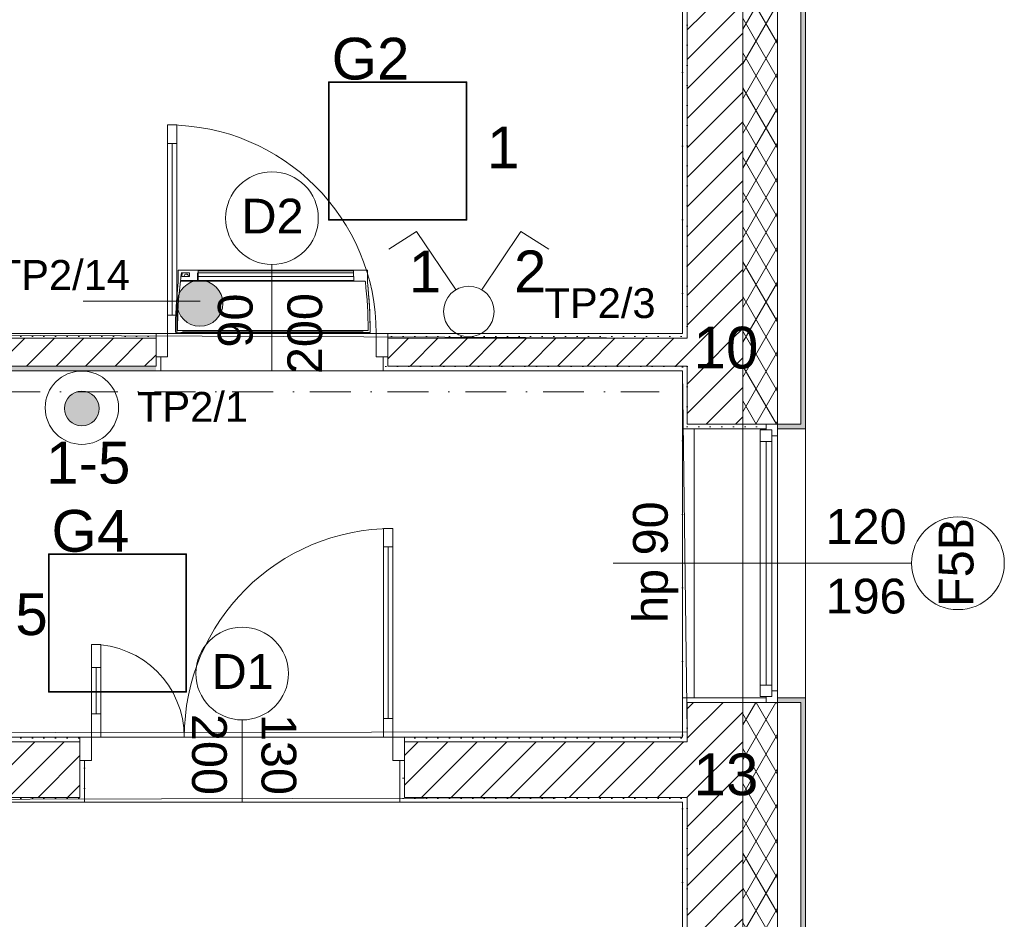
# Model space of a CAD drawing. Header units: millimetres. Extents: x -232602 to -175679, y -119570 to -82350.
# Tile 34 of 36: x -195246 to -190998, y -98512 to -94633. Entities that reach past the tile are written whole.
import ezdxf
from ezdxf.xclip import XClip

# ---------------------------------------------------------------- set-up
doc = ezdxf.new("R2010")
doc.units = ezdxf.units.MM
doc.header["$MEASUREMENT"] = 0
doc.header["$XCLIPFRAME"] = 0
doc.linetypes.add('Kropki i Kreski', pattern=[335.138881, 176.388884, -88.194442, 0, -70.555556])
doc.linetypes.add('Kropkowana', pattern=[317.499995, 0, -317.499995])
doc.layers.add('2D - Rysunki i Obrazki', color=7, linetype='Continuous')
for name, color, linetype, lineweight in [('PT_ELE_4_6_0_Nr_pióra__37', 37, 'Continuous', 18), ('PT_ELE_4_6_0_Nr_pióra__6', 6, 'Continuous', 18), ('PT_ELE_4_6_DLX_BLD0_LUMKEY_IDX_Nr_pióra__7', 7, 'Continuous', 18), ('PT_ELE_4_6_DLX_BLD1_LUM_Nr_pióra__5', 5, 'Continuous', 18), ('PT_ELE_4_6_DLX_BLD1_LUMKEY_IDX_Nr_pióra__3', 3, 'Continuous', 18), ('PT_ELE_4_6_E- Schemat - Szyny L1.L2.L3_Nr_pióra__7', 7, 'Continuous', 18), ('PT_ELE_4_6_Elementy Modelu - Strefy_Nr_pióra__254', 254, 'Continuous', 18), ('PT_ELE_4_6_gniazda el._Nr_pióra__6', 6, 'Continuous', 18), ('PT_ELE_4_6_IS_KLIM_urządzenia_Nr_pióra__33', 33, 'Continuous', 18), ('PT_ELE_4_6_Konstrukcja - Stropy_Nr_pióra__255', 255, 'Continuous', 18), ('PT_ELE_4_6_Konstrukcja - Ściany zew_Nr_pióra__250', 250, 'Continuous', 18), ('PT_ELE_4_6_Konstrukcja - Ściany zew_Nr_pióra__251', 251, 'Continuous', 18), ('PT_ELE_4_6_Konstrukcja - Ściany zew_Nr_pióra__252', 252, 'Continuous', 18), ('PT_ELE_4_6_Konstrukcja - Ściany zew_Nr_pióra__254', 254, 'Continuous', 18), ('PT_ELE_4_6_Konstrukcja - Ściany zew_Nr_pióra__7', 7, 'Continuous', 18), ('PT_ELE_4_6_Oświetlenie_Nr_pióra__6', 6, 'Continuous', 18)]:
    doc.layers.add(name, color=color, linetype=linetype, lineweight=lineweight)
doc.layers.add('PT_ELE_4_6_DLX_BLD1_CONT_Nr_pióra__8', color=7, linetype='Continuous', lineweight=18, true_color=0x969696)
doc.layers.add('PT_ELE_4_6_DLX_BLD1_RESKEY_IDX_Nr_pióra__13', color=7, linetype='Continuous', lineweight=18, true_color=0x707070)
doc.styles.add('STYL_AUTOMATYCZNY_1', font='arial.ttf')
pattern_1 = [(60, (-96416.83, -0.008), (-64.951905, 37.5), []), (120, (-96416.83, -0.008), (64.951905, 37.5), [])]
pattern_2 = [(0, (-96416.83, -0.008), (0, 86.60254), [0, -50]), (0, (-96391.83, 43.29), (0, 86.60254), [0, -50])]
pattern_3 = [(45, (-96416.83, -0.008), (-63.63961, 63.63961), [])]

# ---------------------------------------------------------------- blocks, each defined once
blk = doc.blocks.new('Rysunek_1_6', base_point=(-200661.4, -99449.8))
at = {"layer": 'PT_ELE_4_6_0_Nr_pióra__6', "linetype": 'Continuous', "lineweight": 18}
blk.add_hatch(color=6, dxfattribs=at).paths.add_polyline_path([(-194902.9, -96309.3, 1), (-195053.4, -96309.3, 1)])
at = {"layer": 'PT_ELE_4_6_gniazda el._Nr_pióra__6', "linetype": 'Continuous', "lineweight": 18}
blk.add_hatch(color=6, dxfattribs=at).paths.add_polyline_path([(-194370, -95856.2, 1), (-194567.6, -95856.2, 1)])
at = {"layer": 'PT_ELE_4_6_Konstrukcja - Ściany zew_Nr_pióra__252', "linetype": 'Continuous', "lineweight": 18}
h = blk.add_hatch(dxfattribs=at)
h.set_pattern_fill('IZOLACJA_MIĘKKA_0006', color=252, style=0, pattern_type=2)
h.set_pattern_definition(pattern_1)
h.paths.add_polyline_path([(-191976.3, -91246.6), (-192126.3, -91246.6), (-192126.3, -96376.8), (-191976.3, -96376.8)])
h = blk.add_hatch(dxfattribs=at)
h.set_pattern_fill('TYNK_0006', color=252, style=0, pattern_type=2)
h.set_pattern_definition(pattern_2)
h.paths.add_polyline_path([(-192386.3, -92006.6), (-192386.3, -95986.6), (-192366.3, -95986.6), (-192366.3, -92006.6)])
h = blk.add_hatch(dxfattribs=at)
h.set_pattern_fill('BLOCZKI_CERAMICZNE_0006', color=252, style=0, pattern_type=2)
h.set_pattern_definition(pattern_3)
h.paths.add_polyline_path([(-192366.3, -91986.6), (-192366.3, -96006.6), (-192126.3, -96006.6), (-192126.3, -91986.6)])
h = blk.add_hatch(dxfattribs=at)
h.set_pattern_fill('BLOCZKI_CERAMICZNE_0006', color=252, style=0, pattern_type=2)
h.set_pattern_definition(pattern_3)
h.paths.add_polyline_path([(-200286.8, -96126.6), (-194657.9, -96126.6), (-194657.9, -96006.6), (-200286.8, -96006.6)])
h = blk.add_hatch(dxfattribs=at)
h.set_pattern_fill('TYNK_0006', color=252, style=0, pattern_type=2)
h.set_pattern_definition(pattern_2)
h.paths.add_polyline_path([(-194657.9, -95986.6), (-197248.8, -95986.6), (-197248.8, -96006.6), (-194657.9, -96006.6)])
h = blk.add_hatch(dxfattribs=at)
h.set_pattern_fill('TYNK_0006', color=252, style=0, pattern_type=2)
h.set_pattern_definition(pattern_2)
h.paths.add_polyline_path([(-193657.9, -96006.6), (-192386.3, -96006.6), (-192386.3, -95986.6), (-193657.9, -95986.6)])
h = blk.add_hatch(dxfattribs=at)
h.set_pattern_fill('BLOCZKI_CERAMICZNE_0006', color=252, style=0, pattern_type=2)
h.set_pattern_definition(pattern_3)
h.paths.add_polyline_path([(-193657.9, -96006.6), (-193657.9, -96126.6), (-192386.3, -96126.6), (-192386.3, -96006.6)])
h = blk.add_hatch(dxfattribs=at)
h.set_pattern_fill('TYNK_0006', color=252, style=0, pattern_type=2)
h.set_pattern_definition(pattern_2)
h.paths.add_polyline_path([(-192386.3, -95986.6), (-192386.3, -96006.6), (-192366.3, -96006.6), (-192366.3, -95986.6)])
h = blk.add_hatch(dxfattribs=at)
h.set_pattern_fill('BLOCZKI_CERAMICZNE_0006', color=252, style=0, pattern_type=2)
h.set_pattern_definition(pattern_3)
h.paths.add_polyline_path([(-192386.3, -96006.6), (-192386.3, -96126.6), (-192366.3, -96126.6), (-192366.3, -96006.6)])
h = blk.add_hatch(dxfattribs=at)
h.set_pattern_fill('BLOCZKI_CERAMICZNE_0006', color=252, style=0, pattern_type=2)
h.set_pattern_definition(pattern_3)
h.paths.add_polyline_path([(-192366.3, -96006.6), (-192366.3, -96126.6), (-192126.3, -96126.6), (-192126.3, -96006.6)])
h = blk.add_hatch(dxfattribs=at)
h.set_pattern_fill('TYNK_0006', color=252, style=0, pattern_type=2)
h.set_pattern_definition(pattern_2)
h.paths.add_polyline_path([(-194637.9, -96086.6), (-194657.9, -96086.6), (-194657.9, -96146.6), (-194637.9, -96146.6)])
h = blk.add_hatch(dxfattribs=at)
h.set_pattern_fill('TYNK_0006', color=252, style=0, pattern_type=2)
h.set_pattern_definition(pattern_2)
h.paths.add_polyline_path([(-193677.9, -96086.6), (-193677.9, -96146.6), (-193657.9, -96146.6), (-193657.9, -96086.6)])
h = blk.add_hatch(dxfattribs=at)
h.set_pattern_fill('TYNK_0006', color=252, style=0, pattern_type=2)
h.set_pattern_definition(pattern_2)
h.paths.add_polyline_path([(-200286.8, -96126.6), (-200286.8, -96146.6), (-194657.9, -96146.6), (-194657.9, -96126.6)])
h = blk.add_hatch(dxfattribs=at)
h.set_pattern_fill('TYNK_0006', color=252, style=0, pattern_type=2)
h.set_pattern_definition(pattern_2)
h.paths.add_polyline_path([(-193657.9, -96126.6), (-193657.9, -96146.6), (-192386.3, -96146.6), (-192386.3, -96126.6)])
h = blk.add_hatch(dxfattribs=at)
h.set_pattern_fill('TYNK_0006', color=252, style=0, pattern_type=2)
h.set_pattern_definition(pattern_2)
h.paths.add_polyline_path([(-192386.3, -96126.6), (-192386.3, -96146.6), (-192366.3, -96146.6), (-192366.3, -96126.6)])
h = blk.add_hatch(dxfattribs=at)
h.set_pattern_fill('BLOCZKI_CERAMICZNE_0006', color=252, style=0, pattern_type=2)
h.set_pattern_definition(pattern_3)
h.paths.add_polyline_path([(-192366.3, -96126.6), (-192366.3, -96376.8), (-192126.3, -96376.8), (-192126.3, -96126.6)])
h = blk.add_hatch(dxfattribs=at)
h.set_pattern_fill('TYNK_0006', color=252, style=0, pattern_type=2)
h.set_pattern_definition(pattern_2)
h.paths.add_polyline_path([(-192366.3, -96146.6), (-192386.3, -96146.6), (-192386.3, -96376.8), (-192366.3, -96376.8)])
h = blk.add_hatch(dxfattribs=at)
h.set_pattern_fill('TYNK_0006', color=252, style=0, pattern_type=2)
h.set_pattern_definition(pattern_2)
h.paths.add_polyline_path([(-192386.3, -96376.8), (-192386.3, -96396.8), (-192026.3, -96396.8), (-192026.3, -96376.8)])
h = blk.add_hatch(dxfattribs=at)
h.set_pattern_fill('TYNK_0006', color=252, style=0, pattern_type=2)
h.set_pattern_definition(pattern_2)
h.paths.add_polyline_path([(-192026.3, -97556.8), (-192386.3, -97556.8), (-192386.3, -97576.8), (-192026.3, -97576.8)])
h = blk.add_hatch(dxfattribs=at)
h.set_pattern_fill('TYNK_0006', color=252, style=0, pattern_type=2)
h.set_pattern_definition(pattern_2)
h.paths.add_polyline_path([(-192386.3, -97726.6), (-192366.3, -97726.6), (-192366.3, -97576.8), (-192386.3, -97576.8)])
h = blk.add_hatch(dxfattribs=at)
h.set_pattern_fill('BLOCZKI_CERAMICZNE_0006', color=252, style=0, pattern_type=2)
h.set_pattern_definition(pattern_3)
h.paths.add_polyline_path([(-192366.3, -97746.6), (-192126.3, -97746.6), (-192126.3, -97576.8), (-192366.3, -97576.8)])
h = blk.add_hatch(dxfattribs=at)
h.set_pattern_fill('IZOLACJA_MIĘKKA_0006', color=252, style=0, pattern_type=2)
h.set_pattern_definition(pattern_1)
h.paths.add_polyline_path([(-192126.3, -97576.8), (-192126.3, -99876.6), (-191976.3, -99876.6), (-191976.3, -97576.8)])
h = blk.add_hatch(dxfattribs=at)
h.set_pattern_fill('TYNK_0006', color=252, style=0, pattern_type=2)
h.set_pattern_definition(pattern_2)
h.paths.add_polyline_path([(-194986.3, -97726.6), (-199406.3, -97726.6), (-199406.3, -97746.6), (-194986.3, -97746.6)])
h = blk.add_hatch(dxfattribs=at)
h.set_pattern_fill('BLOCZKI_CERAMICZNE_0006', color=252, style=0, pattern_type=2)
h.set_pattern_definition(pattern_3)
h.paths.add_polyline_path([(-199406.3, -97986.6), (-194986.3, -97986.6), (-194986.3, -97746.6), (-199406.3, -97746.6)])
h = blk.add_hatch(dxfattribs=at)
h.set_pattern_fill('TYNK_0006', color=252, style=0, pattern_type=2)
h.set_pattern_definition(pattern_2)
h.paths.add_polyline_path([(-193586.3, -97746.6), (-192386.3, -97746.6), (-192386.3, -97726.6), (-193586.3, -97726.6)])
h = blk.add_hatch(dxfattribs=at)
h.set_pattern_fill('BLOCZKI_CERAMICZNE_0006', color=252, style=0, pattern_type=2)
h.set_pattern_definition(pattern_3)
h.paths.add_polyline_path([(-192386.3, -97746.6), (-193586.3, -97746.6), (-193586.3, -97986.6), (-192386.3, -97986.6)])
h = blk.add_hatch(dxfattribs=at)
h.set_pattern_fill('TYNK_0006', color=252, style=0, pattern_type=2)
h.set_pattern_definition(pattern_2)
h.paths.add_polyline_path([(-192386.3, -97726.6), (-192386.3, -97746.6), (-192366.3, -97746.6), (-192366.3, -97726.6)])
h = blk.add_hatch(dxfattribs=at)
h.set_pattern_fill('BLOCZKI_CERAMICZNE_0006', color=252, style=0, pattern_type=2)
h.set_pattern_definition(pattern_3)
h.paths.add_polyline_path([(-192386.3, -97746.6), (-192386.3, -97986.6), (-192366.3, -97986.6), (-192366.3, -97746.6)])
h = blk.add_hatch(dxfattribs=at)
h.set_pattern_fill('BLOCZKI_CERAMICZNE_0006', color=252, style=0, pattern_type=2)
h.set_pattern_definition(pattern_3)
h.paths.add_polyline_path([(-192366.3, -97746.6), (-192366.3, -97986.6), (-192126.3, -97986.6), (-192126.3, -97746.6)])
h = blk.add_hatch(dxfattribs=at)
h.set_pattern_fill('TYNK_0006', color=252, style=0, pattern_type=2)
h.set_pattern_definition(pattern_2)
h.paths.add_polyline_path([(-194966.3, -97826.6), (-194986.3, -97826.6), (-194986.3, -98006.6), (-194966.3, -98006.6)])
h = blk.add_hatch(dxfattribs=at)
h.set_pattern_fill('TYNK_0006', color=252, style=0, pattern_type=2)
h.set_pattern_definition(pattern_2)
h.paths.add_polyline_path([(-193606.3, -97826.6), (-193606.3, -98006.6), (-193586.3, -98006.6), (-193586.3, -97826.6)])
h = blk.add_hatch(dxfattribs=at)
h.set_pattern_fill('TYNK_0006', color=252, style=0, pattern_type=2)
h.set_pattern_definition(pattern_2)
h.paths.add_polyline_path([(-199406.3, -97986.6), (-199406.3, -98006.6), (-194986.3, -98006.6), (-194986.3, -97986.6)])
h = blk.add_hatch(dxfattribs=at)
h.set_pattern_fill('TYNK_0006', color=252, style=0, pattern_type=2)
h.set_pattern_definition(pattern_2)
h.paths.add_polyline_path([(-193586.3, -97986.6), (-193586.3, -98006.6), (-192386.3, -98006.6), (-192386.3, -97986.6)])
h = blk.add_hatch(dxfattribs=at)
h.set_pattern_fill('TYNK_0006', color=252, style=0, pattern_type=2)
h.set_pattern_definition(pattern_2)
h.paths.add_polyline_path([(-192386.3, -97986.6), (-192386.3, -98006.6), (-192366.3, -98006.6), (-192366.3, -97986.6)])
h = blk.add_hatch(dxfattribs=at)
h.set_pattern_fill('BLOCZKI_CERAMICZNE_0006', color=252, style=0, pattern_type=2)
h.set_pattern_definition(pattern_3)
h.paths.add_polyline_path([(-192366.3, -97986.6), (-192366.3, -99876.6), (-192126.3, -99876.6), (-192126.3, -97986.6)])
h = blk.add_hatch(dxfattribs=at)
h.set_pattern_fill('TYNK_0006', color=252, style=0, pattern_type=2)
h.set_pattern_definition(pattern_2)
h.paths.add_polyline_path([(-192386.3, -98006.6), (-192386.3, -99876.6), (-192366.3, -99876.6), (-192366.3, -98006.6)])
at = {"layer": 'PT_ELE_4_6_Konstrukcja - Ściany zew_Nr_pióra__254', "linetype": 'Continuous', "lineweight": 18}
for points in [[(-191876.3, -90996.6), (-191876.3, -96376.8), (-191856.3, -96376.8), (-191856.3, -90996.6)], [(-191856.3, -96376.8), (-191976.3, -96376.8), (-191976.3, -96396.8), (-191856.3, -96396.8)], [(-191976.3, -97556.8), (-191976.3, -97576.8), (-191856.3, -97576.8), (-191856.3, -97556.8)], [(-191876.3, -97576.8), (-191876.3, -99876.6), (-191856.3, -99876.6), (-191856.3, -97576.8)]]:
    blk.add_hatch(color=254, dxfattribs=at).paths.add_polyline_path(points)
at = {"layer": 'PT_ELE_4_6_0_Nr_pióra__37', "color": 37, "linetype": 'Kropki i Kreski', "lineweight": 18}
blk.add_line((-216119.8, -96236.8), (-192486.6, -96236.8), dxfattribs=at)
at = {"layer": 'PT_ELE_4_6_0_Nr_pióra__6', "color": 6, "linetype": 'Continuous', "lineweight": 18}
for centre, radius in [((-194978.1, -96306), 158.2), ((-194978.2, -96309.3), 75.2)]:
    blk.add_circle(centre, radius, dxfattribs=at)
at = {"layer": 'PT_ELE_4_6_DLX_BLD1_CONT_Nr_pióra__8', "color": 252, "linetype": 'Continuous', "lineweight": 18, "true_color": 0x969696, "flags": 128}
for points in [[(-192126.3, -103676.6), (-192126.3, -91246.6)], [(-192366.3, -96006.6), (-192366.3, -92006.6)], [(-197248.8, -95986.5), (-192366.3, -96006.6)], [(-192386.3, -96146.6), (-214166.3, -96146.6)], [(-192366.3, -97704.2), (-192386.3, -96146.6)], [(-214166.3, -97726.6), (-192366.3, -97704.2)], [(-192366.3, -97986.6), (-202006.3, -98010.6)], [(-192366.3, -102846.6), (-192366.3, -97986.6)]]:
    blk.add_lwpolyline(points, dxfattribs=at)
at = {"layer": 'PT_ELE_4_6_DLX_BLD1_LUM_Nr_pióra__5', "color": 5, "linetype": 'Continuous', "lineweight": 18, "flags": 128}
for points in [[(-193913.6, -95496.6), (-193913.6, -94900.6)], [(-193913.6, -94900.6), (-193913.6, -95496.6)], [(-193913.6, -94900.6), (-193317.6, -94900.6)], [(-193317.6, -94900.6), (-193913.6, -94900.6)], [(-193317.6, -94900.6), (-193913.6, -94900.6)], [(-193913.6, -94900.6), (-193913.6, -95496.6)], [(-193913.6, -95496.6), (-193913.6, -94900.6)], [(-193913.6, -94900.6), (-193317.6, -94900.6)], [(-193320.1, -94903.1), (-193911.1, -94903.1)], [(-193911.1, -94903.1), (-193911.1, -95494.1)], [(-193911.1, -94903.1), (-193320.1, -94903.1)], [(-193911.1, -95494.1), (-193911.1, -94903.1)], [(-193320.1, -95494.1), (-193320.1, -94903.1)], [(-193320.1, -94903.1), (-193320.1, -95494.1)], [(-193317.6, -94900.6), (-193317.6, -95496.6)], [(-193317.6, -95496.6), (-193317.6, -94900.6)], [(-193317.6, -95496.6), (-193317.6, -94900.6)], [(-193317.6, -94900.6), (-193317.6, -95496.6)], [(-193317.6, -95496.6), (-193913.6, -95496.6)], [(-193913.6, -95496.6), (-193317.6, -95496.6)], [(-193913.6, -95496.6), (-193317.6, -95496.6)], [(-193317.6, -95496.6), (-193913.6, -95496.6)], [(-193911.1, -95494.1), (-193320.1, -95494.1)], [(-193320.1, -95494.1), (-193911.1, -95494.1)], [(-195122.3, -97532.6), (-195122.3, -96936.6)], [(-195122.3, -96936.6), (-195122.3, -97532.6)], [(-195122.3, -96936.6), (-194526.3, -96936.6)], [(-194526.3, -96936.6), (-195122.3, -96936.6)], [(-194526.3, -96936.6), (-195122.3, -96936.6)], [(-195122.3, -96936.6), (-195122.3, -97532.6)], [(-195122.3, -97532.6), (-195122.3, -96936.6)], [(-195122.3, -96936.6), (-194526.3, -96936.6)], [(-194528.8, -96939.1), (-195119.8, -96939.1)], [(-195119.8, -96939.1), (-195119.8, -97530.1)], [(-195119.8, -96939.1), (-194528.8, -96939.1)], [(-195119.8, -97530.1), (-195119.8, -96939.1)], [(-194528.8, -97530.1), (-194528.8, -96939.1)], [(-194528.8, -96939.1), (-194528.8, -97530.1)], [(-194526.3, -96936.6), (-194526.3, -97532.6)], [(-194526.3, -97532.6), (-194526.3, -96936.6)], [(-194526.3, -97532.6), (-194526.3, -96936.6)], [(-194526.3, -96936.6), (-194526.3, -97532.6)], [(-194526.3, -97532.6), (-195122.3, -97532.6)], [(-195122.3, -97532.6), (-194526.3, -97532.6)], [(-195122.3, -97532.6), (-194526.3, -97532.6)], [(-194526.3, -97532.6), (-195122.3, -97532.6)], [(-195119.8, -97530.1), (-194528.8, -97530.1)], [(-194528.8, -97530.1), (-195119.8, -97530.1)]]:
    blk.add_lwpolyline(points, dxfattribs=at)
at = {"layer": 'PT_ELE_4_6_Elementy Modelu - Strefy_Nr_pióra__254', "color": 254, "linetype": 'Continuous', "lineweight": 18, "flags": 128}
for points in [[(-197248.8, -92006.6), (-197248.8, -95986.6), (-192386.3, -95986.6), (-192386.3, -92006.6)], [(-206875, -97726.6), (-202006.3, -97726.6), (-192386.3, -97726.6), (-192386.3, -96146.6), (-207846.3, -96146.6), (-210623.2, -96146.6), (-210623.2, -96206.6), (-211423.2, -96206.6), (-211423.2, -96146.6), (-214666.3, -96146.6), (-214666.3, -97726.6)], [(-202006.3, -102826.6), (-201086.3, -102826.6), (-192386.3, -102826.6), (-192386.3, -98006.6), (-202006.3, -98006.6)]]:
    blk.add_lwpolyline(points, close=True, dxfattribs=at)
at = {"layer": 'PT_ELE_4_6_gniazda el._Nr_pióra__6', "color": 6, "linetype": 'Continuous', "lineweight": 18}
blk.add_line((-194467.4, -95846.3), (-194972.7, -95846.3), dxfattribs=at)
blk.add_circle((-194468.8, -95856.2), 98.8, dxfattribs=at)
at = {"layer": 'PT_ELE_4_6_IS_KLIM_urządzenia_Nr_pióra__33', "color": 33, "linetype": 'Continuous', "lineweight": 18}
for p, q in [((-194562.5, -95766.1), (-194562.5, -95713.3)), ((-194562.5, -95713.3), (-194445.2, -95713.3)), ((-194547.2, -95740.8), (-194545.2, -95723.7)), ((-194513.3, -95740.8), (-194547.2, -95740.8)), ((-194545.2, -95723.7), (-194513.3, -95723.7)), ((-194513.3, -95740.8), (-194513.3, -95723.7)), ((-194479.3, -95758.1), (-194479.5, -95724.3)), ((-193805.7, -95715.2), (-194476.2, -95715.2)), ((-194476.2, -95715.2), (-194476.2, -95723.8)), ((-194476.2, -95740.4), (-194476.2, -95725)), ((-194476.2, -95758.1), (-194476.2, -95740.4)), ((-193805.4, -95724.8), (-194476, -95724.8)), ((-193805.4, -95740.3), (-194476, -95740.3)), ((-194453.2, -95713.3), (-193968.3, -95713.3)), ((-194020.7, -95713.3), (-193746, -95713.3)), ((-193805.7, -95723.2), (-193805.7, -95715.2)), ((-193805.4, -95740.3), (-193805.4, -95724.8)), ((-193805.2, -95758.1), (-193805.2, -95740.4)), ((-193746, -95765.9), (-193746, -95713.3)), ((-193755.2, -95759.8), (-194553.2, -95759.8)), ((-194551.6, -95758.1), (-194479.3, -95758.1)), ((-194476.2, -95758.1), (-193805.2, -95758.1)), ((-194574.2, -95980.9), (-194551.5, -95981.3)), ((-194565.7, -95972.6), (-193742.8, -95972.6)), ((-194551.5, -95981.3), (-193734.2, -95981.3)), ((-194544.6, -95975.4), (-193763.9, -95975.4))]:
    blk.add_line(p, q, dxfattribs=at)
for centre, radius, start, end in [((-192599.4, -95981.3), 1965.9, 172.4607, 173.4814), ((-194527.3, -95739), 8.95, 11.6168, 170.4033), ((-192598.3, -95981.3), 1975.9, 173.7426, 179.99), ((-192598.3, -95981.3), 1967.4, 173.5357, 179.7479), ((-195710.2, -95981.3), 1967.4, 6.3826, 6.4643), ((-195710.2, -95981.3), 1967.4, 0.2521, 6.3826), ((-195710.2, -95981.3), 1975.9, 0.3493, 6.2573), ((-195710.2, -95981.3), 1975.9, 359.9984, 6.2573), ((-192598.3, -95981.3), 1975.9, 179.6507, 179.6757), ((-192598.3, -95981.3), 1975.9, 179.6757, 179.99), ((-195710.2, -95981.3), 1975.9, 0.3243, 0.3493)]:
    blk.add_arc(centre, radius, start, end, dxfattribs=at)
at = {"layer": 'PT_ELE_4_6_Konstrukcja - Stropy_Nr_pióra__255', "color": 255, "linetype": 'Kropkowana', "lineweight": 18, "flags": 128}
blk.add_lwpolyline([(-192386.3, -92006.6), (-218206.3, -92006.6), (-218206.3, -102826.6), (-208326.3, -102826.6), (-208326.3, -100086.6), (-203885.8, -100086.6), (-203885.8, -102826.6), (-192386.3, -102826.6)], close=True, dxfattribs=at)
at = {"layer": 'PT_ELE_4_6_Konstrukcja - Ściany zew_Nr_pióra__251', "color": 251, "linetype": 'Continuous', "lineweight": 18}
for p, q in [((-194157.9, -95688.6), (-194157.9, -96146.6)), ((-191398.1, -96976.8), (-192686.3, -96976.8)), ((-194286.3, -97652.3), (-194286.3, -98006.6))]:
    blk.add_line(p, q, dxfattribs=at)
at = {"layer": 'PT_ELE_4_6_Konstrukcja - Ściany zew_Nr_pióra__251', "color": 251, "linetype": 'Continuous', "lineweight": 18, "flags": 128}
for points in [[(-193957.9, -95488.6, 1), (-194357.9, -95488.6, 1)], [(-191198.1, -97176.8, 1), (-191198.1, -96776.8, 1)], [(-194086.3, -97452.3, 1), (-194486.3, -97452.3, 1)]]:
    blk.add_lwpolyline(points, format="xyb", close=True, dxfattribs=at)
at = {"layer": 'PT_ELE_4_6_Konstrukcja - Ściany zew_Nr_pióra__7', "color": 7, "linetype": 'Continuous', "lineweight": 18}
for p, q in [((-191876.3, -96376.8), (-191876.3, -91096.6)), ((-191976.3, -96376.8), (-191976.3, -91246.6)), ((-192366.3, -91986.6), (-192366.3, -96006.6)), ((-192126.3, -96006.6), (-192126.3, -91986.6)), ((-194607.9, -95086.6), (-194607.9, -95166.6)), ((-194567.9, -95086.6), (-194607.9, -95086.6)), ((-194567.9, -95166.6), (-194567.9, -95086.6)), ((-194607.9, -95166.6), (-194567.9, -95166.6)), ((-194587.9, -95166.6), (-194587.9, -95906.6)), ((-194567.9, -95906.6), (-194607.9, -95906.6)), ((-194607.9, -95906.6), (-194607.9, -95986.6)), ((-194567.9, -95986.6), (-194567.9, -95906.6)), ((-194657.9, -96006.6), (-197248.8, -96006.6)), ((-194657.9, -95986.6), (-194657.9, -96006.6)), ((-194657.9, -96086.6), (-194657.9, -95986.6)), ((-194657.9, -95986.6), (-194607.9, -95986.6)), ((-194657.9, -95986.6), (-194657.9, -96006.6)), ((-194657.9, -95986.6), (-194657.9, -96006.6)), ((-194657.9, -96006.6), (-194657.9, -96086.6)), ((-194657.9, -96006.6), (-194657.9, -96086.6)), ((-194657.9, -96006.6), (-194657.9, -96086.6)), ((-194607.9, -95986.6), (-194607.9, -96086.6)), ((-194607.9, -95986.6), (-194567.9, -95986.6)), ((-193707.9, -96086.6), (-193707.9, -95986.6)), ((-193707.9, -95986.6), (-193657.9, -95986.6)), ((-193657.9, -95986.6), (-193657.9, -96006.6)), ((-193657.9, -95986.6), (-193657.9, -96086.6)), ((-193657.9, -95986.6), (-193657.9, -96006.6)), ((-193657.9, -95986.6), (-193657.9, -96006.6)), ((-192386.3, -96006.6), (-193657.9, -96006.6)), ((-193657.9, -96006.6), (-193657.9, -96086.6)), ((-193657.9, -96006.6), (-193657.9, -96086.6)), ((-193657.9, -96006.6), (-193657.9, -96086.6)), ((-192366.3, -96006.6), (-192386.3, -96006.6)), ((-192366.3, -96006.6), (-192386.3, -96006.6)), ((-192126.3, -96126.6), (-192126.3, -96006.6)), ((-194657.9, -96086.6), (-194637.9, -96086.6)), ((-194657.9, -96126.6), (-194657.9, -96086.6)), ((-194607.9, -96086.6), (-194657.9, -96086.6)), ((-194637.9, -96086.6), (-194637.9, -96146.6)), ((-194637.9, -96086.6), (-194637.9, -96146.6)), ((-193657.9, -96086.6), (-193707.9, -96086.6)), ((-193677.9, -96086.6), (-193677.9, -96146.6)), ((-193657.9, -96086.6), (-193677.9, -96086.6)), ((-193677.9, -96086.6), (-193677.9, -96146.6)), ((-193657.9, -96126.6), (-193657.9, -96086.6)), ((-200286.8, -96126.6), (-194657.9, -96126.6)), ((-193657.9, -96126.6), (-192386.3, -96126.6)), ((-192386.3, -96126.6), (-192366.3, -96126.6)), ((-192386.3, -96126.6), (-192366.3, -96126.6)), ((-192366.3, -96126.6), (-192366.3, -96376.8)), ((-192126.3, -96376.8), (-192126.3, -96126.6)), ((-194657.9, -96146.6), (-194637.9, -96146.6)), ((-194657.9, -96146.6), (-194637.9, -96146.6)), ((-193657.9, -96146.6), (-193677.9, -96146.6)), ((-193657.9, -96146.6), (-193677.9, -96146.6)), ((-192386.3, -96376.8), (-192386.3, -96396.8)), ((-192386.3, -96376.8), (-192386.3, -96396.8)), ((-192366.3, -96376.8), (-192026.3, -96376.8)), ((-192026.3, -96376.8), (-192026.3, -96396.8)), ((-191976.3, -96376.8), (-192026.3, -96376.8)), ((-192026.3, -96401.8), (-192026.3, -96376.8)), ((-191976.3, -96376.8), (-192026.3, -96376.8)), ((-191976.3, -96376.8), (-192026.3, -96376.8)), ((-191976.3, -96376.8), (-191976.3, -96396.8)), ((-191876.3, -96376.8), (-191976.3, -96376.8)), ((-191976.3, -96376.8), (-191976.3, -96426.8)), ((-191856.3, -96376.8), (-191856.3, -96396.8)), ((-191856.3, -96376.8), (-191856.3, -96396.8)), ((-192026.3, -96396.8), (-192386.3, -96396.8)), ((-192026.3, -96396.8), (-192386.3, -96396.8)), ((-192336.3, -97556.8), (-192336.3, -96396.8)), ((-192051.3, -96451.8), (-192051.3, -96401.8)), ((-192051.3, -96401.8), (-192001.3, -96401.8)), ((-192001.3, -96401.8), (-192026.3, -96401.8)), ((-192001.3, -96426.8), (-192001.3, -96401.8)), ((-192001.3, -96401.8), (-192001.3, -96451.8)), ((-191976.3, -96426.8), (-192001.3, -96426.8)), ((-191976.3, -96396.8), (-191856.3, -96396.8)), ((-191976.3, -96396.8), (-191856.3, -96396.8)), ((-191976.3, -96426.8), (-191976.3, -97526.8)), ((-191856.3, -97556.8), (-191856.3, -96396.8)), ((-192051.3, -97501.8), (-192051.3, -96451.8)), ((-192001.3, -96451.8), (-192051.3, -96451.8)), ((-192051.3, -97501.8), (-192051.3, -96451.8)), ((-192026.3, -97501.8), (-192026.3, -96451.8)), ((-192001.3, -96451.8), (-192001.3, -97501.8)), ((-193676.3, -96906.6), (-193676.3, -96826.6)), ((-193676.3, -96826.6), (-193636.3, -96826.6)), ((-193636.3, -96826.6), (-193636.3, -96906.6)), ((-193636.3, -96906.6), (-193676.3, -96906.6)), ((-193656.3, -96906.6), (-193656.3, -97646.6)), ((-194936.3, -97326.6), (-194936.3, -97426.6)), ((-194896.3, -97326.6), (-194936.3, -97326.6)), ((-194896.3, -97426.6), (-194896.3, -97326.6)), ((-194936.3, -97426.6), (-194896.3, -97426.6)), ((-194916.3, -97426.6), (-194916.3, -97626.6)), ((-192051.3, -97551.8), (-192051.3, -97501.8)), ((-192051.3, -97501.8), (-192001.3, -97501.8)), ((-192001.3, -97501.8), (-192001.3, -97551.8)), ((-192001.3, -97551.8), (-192001.3, -97526.8)), ((-192001.3, -97526.8), (-191976.3, -97526.8)), ((-191976.3, -97526.8), (-191976.3, -97576.8)), ((-192026.3, -97556.8), (-192386.3, -97556.8)), ((-192386.3, -97576.8), (-192386.3, -97556.8)), ((-192386.3, -97576.8), (-192386.3, -97556.8)), ((-192026.3, -97556.8), (-192386.3, -97556.8)), ((-192366.3, -97576.8), (-192366.3, -97746.6)), ((-192366.3, -97576.8), (-192026.3, -97576.8)), ((-192126.3, -97746.6), (-192126.3, -97576.8)), ((-192001.3, -97551.8), (-192051.3, -97551.8)), ((-192026.3, -97576.8), (-192026.3, -97551.8)), ((-192026.3, -97551.8), (-192001.3, -97551.8)), ((-192026.3, -97576.8), (-192026.3, -97556.8)), ((-191976.3, -97576.8), (-192026.3, -97576.8)), ((-191976.3, -97576.8), (-192026.3, -97576.8)), ((-191976.3, -97576.8), (-192026.3, -97576.8)), ((-191976.3, -97556.8), (-191856.3, -97556.8)), ((-191976.3, -97576.8), (-191976.3, -97556.8)), ((-191976.3, -97556.8), (-191856.3, -97556.8)), ((-191976.3, -99876.6), (-191976.3, -97576.8)), ((-191876.3, -97576.8), (-191976.3, -97576.8)), ((-191876.3, -99876.6), (-191876.3, -97576.8)), ((-191856.3, -97576.8), (-191856.3, -97556.8)), ((-191856.3, -97576.8), (-191856.3, -97556.8)), ((-194896.3, -97626.6), (-194936.3, -97626.6)), ((-194936.3, -97626.6), (-194936.3, -97726.6)), ((-194896.3, -97726.6), (-194896.3, -97626.6)), ((-193676.3, -97726.6), (-193676.3, -97646.6)), ((-193676.3, -97646.6), (-193636.3, -97646.6)), ((-193636.3, -97646.6), (-193636.3, -97726.6)), ((-194986.3, -97746.6), (-199406.3, -97746.6)), ((-194986.3, -97726.6), (-194986.3, -97746.6)), ((-194936.3, -97726.6), (-194986.3, -97726.6)), ((-194986.3, -97726.6), (-194986.3, -97826.6)), ((-194986.3, -97726.6), (-194986.3, -97746.6)), ((-194986.3, -97726.6), (-194986.3, -97746.6)), ((-194986.3, -97746.6), (-194986.3, -97826.6)), ((-194986.3, -97746.6), (-194986.3, -97826.6)), ((-194986.3, -97746.6), (-194986.3, -97826.6)), ((-194936.3, -97826.6), (-194936.3, -97726.6)), ((-194936.3, -97726.6), (-194896.3, -97726.6)), ((-193636.3, -97726.6), (-193676.3, -97726.6)), ((-193586.3, -97726.6), (-193636.3, -97726.6)), ((-193636.3, -97726.6), (-193636.3, -97826.6)), ((-193586.3, -97726.6), (-193586.3, -97746.6)), ((-193586.3, -97826.6), (-193586.3, -97726.6)), ((-193586.3, -97726.6), (-193586.3, -97746.6)), ((-193586.3, -97726.6), (-193586.3, -97746.6)), ((-192386.3, -97746.6), (-193586.3, -97746.6)), ((-193586.3, -97746.6), (-193586.3, -97826.6)), ((-193586.3, -97746.6), (-193586.3, -97826.6)), ((-193586.3, -97746.6), (-193586.3, -97826.6)), ((-192366.3, -97746.6), (-192386.3, -97746.6)), ((-192366.3, -97746.6), (-192386.3, -97746.6)), ((-192126.3, -97986.6), (-192126.3, -97746.6)), ((-194986.3, -97826.6), (-194966.3, -97826.6)), ((-194986.3, -97986.6), (-194986.3, -97826.6)), ((-194986.3, -97826.6), (-194936.3, -97826.6)), ((-194966.3, -97826.6), (-194966.3, -98006.6)), ((-194966.3, -97826.6), (-194966.3, -98006.6)), ((-193636.3, -97826.6), (-193586.3, -97826.6)), ((-193606.3, -97826.6), (-193606.3, -98006.6)), ((-193586.3, -97826.6), (-193606.3, -97826.6)), ((-193606.3, -97826.6), (-193606.3, -98006.6)), ((-193586.3, -97986.6), (-193586.3, -97826.6)), ((-199406.3, -97986.6), (-194986.3, -97986.6)), ((-193586.3, -97986.6), (-192386.3, -97986.6)), ((-192386.3, -97986.6), (-192366.3, -97986.6)), ((-192386.3, -97986.6), (-192366.3, -97986.6)), ((-192366.3, -97986.6), (-192366.3, -99876.6)), ((-192126.3, -99876.6), (-192126.3, -97986.6)), ((-194986.3, -98006.6), (-194966.3, -98006.6)), ((-194986.3, -98006.6), (-194966.3, -98006.6)), ((-193586.3, -98006.6), (-193606.3, -98006.6)), ((-193586.3, -98006.6), (-193606.3, -98006.6))]:
    blk.add_line(p, q, dxfattribs=at)
at = {"layer": 'PT_ELE_4_6_Konstrukcja - Ściany zew_Nr_pióra__7', "color": 7, "linetype": 'Continuous', "lineweight": 18, "flags": 128}
for points in [[(-191856.3, -96376.8), (-191856.3, -90976.6)], [(-192386.3, -92006.6), (-192386.3, -95986.6)], [(-194657.9, -95986.6), (-197248.8, -95986.6)], [(-192386.3, -95986.6), (-193657.9, -95986.6)], [(-200286.8, -96146.6), (-194657.9, -96146.6)], [(-193657.9, -96146.6), (-192386.3, -96146.6)], [(-192386.3, -96146.6), (-192386.3, -96376.8)], [(-192386.3, -97576.8), (-192386.3, -97726.6)], [(-191856.3, -99876.6), (-191856.3, -97576.8)], [(-194986.3, -97726.6), (-199406.3, -97726.6)], [(-192386.3, -97726.6), (-193586.3, -97726.6)], [(-199406.3, -98006.6), (-194986.3, -98006.6)], [(-193586.3, -98006.6), (-192386.3, -98006.6)], [(-192386.3, -98006.6), (-192386.3, -99876.6)]]:
    blk.add_lwpolyline(points, dxfattribs=at)
for points in [[(-194607.9, -95166.6), (-194607.9, -95906.6), (-194587.9, -95906.6), (-194587.9, -95166.6)], [(-194587.9, -95166.6), (-194587.9, -95906.6), (-194567.9, -95906.6), (-194567.9, -95166.6)], [(-193656.3, -96906.6), (-193656.3, -97646.6), (-193676.3, -97646.6), (-193676.3, -96906.6)], [(-193636.3, -96906.6), (-193636.3, -97646.6), (-193656.3, -97646.6), (-193656.3, -96906.6)], [(-194936.3, -97426.6), (-194936.3, -97626.6), (-194916.3, -97626.6), (-194916.3, -97426.6)], [(-194916.3, -97426.6), (-194916.3, -97626.6), (-194896.3, -97626.6), (-194896.3, -97426.6)]]:
    blk.add_lwpolyline(points, close=True, dxfattribs=at)
at = {"layer": 'PT_ELE_4_6_Konstrukcja - Ściany zew_Nr_pióra__7', "color": 7, "linetype": 'Continuous', "lineweight": 18}
for centre, radius, start, end in [((-194607.9, -95986.6), 900, 0, 90), ((-193636.3, -97726.6), 900, 90, 180), ((-194936.3, -97726.6), 400, 0, 90)]:
    blk.add_arc(centre, radius, start, end, dxfattribs=at)
at = {"layer": 'PT_ELE_4_6_Oświetlenie_Nr_pióra__6', "color": 6, "linetype": 'Continuous', "lineweight": 18}
for p, q in [((-193533.9, -95546.6), (-193653.9, -95622.3)), ((-193363.5, -95798.9), (-193533.9, -95546.6)), ((-193254, -95798.9), (-193083.5, -95546.6)), ((-193083.5, -95546.6), (-192963.6, -95622.3))]:
    blk.add_line(p, q, dxfattribs=at)
blk.add_circle((-193308.5, -95891.2), 109, dxfattribs=at)
at = {"layer": 'PT_ELE_4_6_DLX_BLD0_LUMKEY_IDX_Nr_pióra__7', "color": 7, "linetype": 'Continuous', "lineweight": 18, "char_height": 180, "attachment_point": 7, "style": 'STYL_AUTOMATYCZNY_1'}
for s, insert in [('\\A1;{\\pql;\\fArial|b0|i0|c238|p0;\\W1.000000;1}', (-193230.1, -95273.5)), ('\\A1;{\\pql;\\fArial|b0|i0|c238|p0;\\W1.000000;2}', (-193113.7, -95808.1)), ('\\A1;{\\pql;\\fArial|b0|i0|c238|p0;\\W1.000000;1}', (-193567.6, -95808.8)), ('\\A1;{\\pql;\\fArial|b0|i0|c238|p0;\\W1.000000;1-5}', (-195132, -96635.4)), ('\\A1;{\\pql;\\fArial|b0|i0|c238|p0;\\W1.000000;5}', (-195265.1, -97289.1))]:
    blk.add_mtext(s, dxfattribs=dict(at, insert=insert))
at = {"layer": 'PT_ELE_4_6_DLX_BLD1_LUMKEY_IDX_Nr_pióra__3', "color": 3, "linetype": 'Continuous', "lineweight": 18, "char_height": 180, "attachment_point": 7, "style": 'STYL_AUTOMATYCZNY_1'}
for s, insert in [('\\A1;{\\pql;\\fArial|b0|i0|c238|p0;\\W1.000000;G2}', (-193900.2, -94893.3)), ('\\A1;{\\pql;\\fArial|b0|i0|c238|p0;\\W1.000000;G4}', (-195109, -96929.4))]:
    blk.add_mtext(s, dxfattribs=dict(at, insert=insert))
at = {"layer": 'PT_ELE_4_6_DLX_BLD1_RESKEY_IDX_Nr_pióra__13', "color": 8, "linetype": 'Continuous', "lineweight": 18, "true_color": 0x707070, "char_height": 180, "attachment_point": 7, "style": 'STYL_AUTOMATYCZNY_1'}
for s, insert in [('\\A1;{\\pql;\\fArial|b0|i0|c238|p0;\\W1.000000;10}', (-192339, -96139.4)), ('\\A1;{\\pql;\\fArial|b0|i0|c238|p0;\\W1.000000;13}', (-192339, -97979.5))]:
    blk.add_mtext(s, dxfattribs=dict(at, insert=insert))
at = {"layer": 'PT_ELE_4_6_E- Schemat - Szyny L1.L2.L3_Nr_pióra__7', "color": 7, "linetype": 'Continuous', "lineweight": 18, "char_height": 128.571, "attachment_point": 7, "style": 'STYL_AUTOMATYCZNY_1'}
for s, insert in [('\\A1;{\\pql;\\fArial|b0|i0|c238|p0;\\W1.000000;TP2/14}', (-195349.5, -95799.5)), ('\\A1;{\\pql;\\fArial|b0|i0|c238|p0;\\W1.000000;TP2/3}', (-192981.9, -95921.2)), ('\\A1;{\\pql;\\fArial|b0|i0|c238|p0;\\W1.000000;TP2/1}', (-194740.3, -96368.3))]:
    blk.add_mtext(s, dxfattribs=dict(at, insert=insert))
at = {"layer": 'PT_ELE_4_6_Konstrukcja - Ściany zew_Nr_pióra__250', "color": 250, "linetype": 'Continuous', "lineweight": 18, "char_height": 99, "attachment_point": 7, "rotation": 90, "style": 'STYL_AUTOMATYCZNY_1'}
for insert in [(-194325.6, -95822.4), (-194025.6, -95817.7)]:
    blk.add_mtext('\\A1;{\\pql;\\fArial|b0|i0|c238|p0;\\W1.000000; }', dxfattribs=dict(at, insert=insert))
at = {"layer": 'PT_ELE_4_6_Konstrukcja - Ściany zew_Nr_pióra__251', "color": 251, "linetype": 'Continuous', "lineweight": 18, "char_height": 150, "attachment_point": 7, "style": 'STYL_AUTOMATYCZNY_1'}
for s, insert in [('\\A1;{\\pql;\\fArial|b0|i0|c238|p0;\\W1.000000;D2}', (-194289.3, -95554.7)), ('\\A1;{\\pql;\\pt0;\\fArial|b0|i0|c238|p0;\\W1.000000;D1}', (-194417.8, -97518.5))]:
    blk.add_mtext(s, dxfattribs=dict(at, insert=insert))
for s, insert, rotation in [('\\A1;{\\pql;\\fArial|b0|i0|c238|p0;\\W1.000000;90}', (-194239.3, -96046.8), 90), ('\\A1;{\\pql;\\fArial|b0|i0|c238|p0;\\W1.000000;200}', (-193939.3, -96161.2), 90), ('\\A1;{\\pql;\\pt0;\\fArial|b0|i0|c238|p0;\\W1.000000;200}', (-194504.9, -97626.3), 270), ('\\A1;{\\pql;\\pt0;\\fArial|b0|i0|c238|p0;\\W1.000000;130}', (-194205.1, -97626.3), 270)]:
    blk.add_mtext(s, dxfattribs=dict(at, insert=insert, rotation=rotation))
at = {"layer": 'PT_ELE_4_6_Konstrukcja - Ściany zew_Nr_pióra__254', "color": 254, "linetype": 'Continuous', "lineweight": 18, "insert": (-192405, -97234.2), "char_height": 150, "attachment_point": 7, "rotation": 90, "style": 'STYL_AUTOMATYCZNY_1'}
blk.add_mtext('\\A1;{\\pql;\\pt0;\\fArial|b0|i0|c238|p0;\\W1.000000;hp 90}', dxfattribs=at)
at = {"layer": 'PT_ELE_4_6_Konstrukcja - Ściany zew_Nr_pióra__7', "color": 7, "linetype": 'Continuous', "lineweight": 18, "char_height": 150, "attachment_point": 7, "style": 'STYL_AUTOMATYCZNY_1'}
for s, insert in [('\\A1;{\\pql;\\pt0;\\fArial|b0|i0|c238|p0;\\W1.000000;120}', (-191769.3, -96895.4)), ('\\A1;{\\pql;\\pt0;\\fArial|b0|i0|c238|p0;\\W1.000000;196}', (-191769.3, -97195.4))]:
    blk.add_mtext(s, dxfattribs=dict(at, insert=insert))
at = {"layer": 'PT_ELE_4_6_Konstrukcja - Ściany zew_Nr_pióra__7', "color": 7, "linetype": 'Continuous', "lineweight": 18, "insert": (-191129.2, -97165.4), "char_height": 150, "attachment_point": 7, "rotation": 90, "style": 'STYL_AUTOMATYCZNY_1'}
blk.add_mtext('\\A1;{\\pql;\\pt0;\\fArial|b0|i0|c238|p0;\\W1.000000;F5B}', dxfattribs=at)

msp = doc.modelspace()

# ---------------------------------------------------------------- block references
at = {"layer": '2D - Rysunki i Obrazki', "color": 253, "linetype": 'Continuous', "lineweight": 18, "true_color": 0xaaaaaa}
ref = msp.add_blockref('Rysunek_1_6', (-200661.4, -99449.8), dxfattribs=at)
XClip(ref).set_block_clipping_path([(-225643.694101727, -116549.9316383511), (-175679.1071871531, -82349.5969288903)])

doc.saveas('drawing.dxf')
